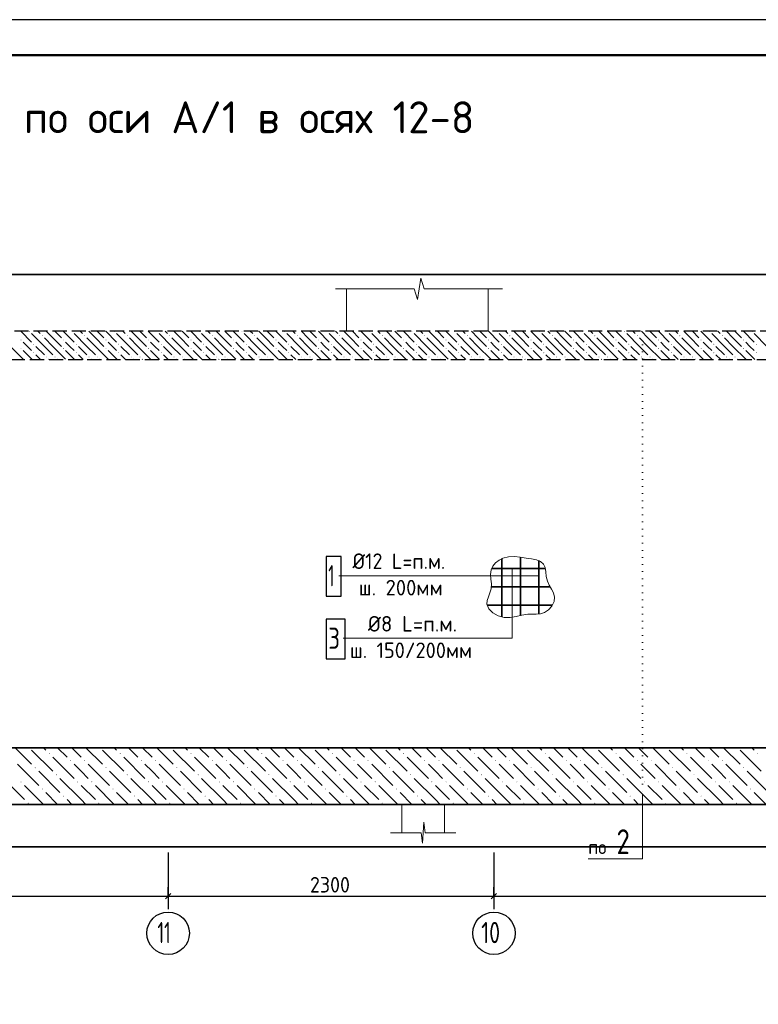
# Model space of a CAD drawing. Header units: millimetres. Extents: x 0 to 42000, y 0 to 29700.
# Tile 3 of 9: x 10533 to 20960, y 15797 to 29700. Entities that reach past the tile are written whole.
import ezdxf

# ---------------------------------------------------------------- set-up
doc = ezdxf.new("R2010")
doc.units = ezdxf.units.MM
for name, pattern in [('______2', [270, 200, -70]), ('______5', [1100, 800, -100, 100, -100]), ('______9', [100, 0, -100])]:
    doc.linetypes.add(name, pattern=pattern)
for name, color, linetype, lineweight in [('Standard', 7, 'Continuous', 25), ('ЖБ Перекрытие верхний уровень', 7, '______2', 25), ('ЖБ Плита Фундамента верхний уровень', 7, 'Continuous', 35), ('Заголовок чертежа', 7, 'Continuous', 25), ('Позиционная метка номер позиции', 7, 'Continuous', 13), ('Сечения символ', 7, 'Continuous', 25)]:
    doc.layers.add(name, color=color, linetype=linetype, lineweight=lineweight)
doc.layers.add('Оси', color=7, linetype='______5')
doc.styles.add('ISOCPEUR', font='txt')

msp = doc.modelspace()

# ---------------------------------------------------------------- hatches: boundary and pattern name
at = {"layer": 'ЖБ Перекрытие верхний уровень', "linetype": 'Continuous', "lineweight": 18, "transparency": 33554687}
for points in [[(10545, 25177), (10552, 25184), (10558, 25177), (10552, 25171)], [(10665, 25297), (10668, 25300), (10675, 25300), (10678, 25297), (10672, 25291)], [(10845, 25237), (10852, 25244), (10858, 25237), (10852, 25231)], [(11145, 25177), (11152, 25184), (11158, 25177), (11152, 25171)], [(11265, 25297), (11268, 25300), (11275, 25300), (11278, 25297), (11272, 25291)], [(11445, 25237), (11452, 25244), (11458, 25237), (11452, 25231)], [(11745, 25177), (11752, 25184), (11758, 25177), (11752, 25171)], [(11865, 25297), (11868, 25300), (11875, 25300), (11878, 25297), (11872, 25291)], [(12045, 25237), (12052, 25244), (12058, 25237), (12052, 25231)], [(12345, 25177), (12352, 25184), (12358, 25177), (12352, 25171)], [(12465, 25297), (12468, 25300), (12475, 25300), (12478, 25297), (12472, 25291)], [(12645, 25237), (12652, 25244), (12658, 25237), (12652, 25231)], [(12945, 25177), (12952, 25184), (12958, 25177), (12952, 25171)], [(13065, 25297), (13068, 25300), (13075, 25300), (13078, 25297), (13072, 25291)], [(13245, 25237), (13252, 25244), (13258, 25237), (13252, 25231)], [(13545, 25177), (13552, 25184), (13558, 25177), (13552, 25171)], [(13665, 25297), (13668, 25300), (13675, 25300), (13678, 25297), (13672, 25291)], [(13845, 25237), (13852, 25244), (13858, 25237), (13852, 25231)], [(14145, 25177), (14152, 25184), (14158, 25177), (14152, 25171)], [(14265, 25297), (14268, 25300), (14275, 25300), (14278, 25297), (14272, 25291)], [(14445, 25237), (14452, 25244), (14458, 25237), (14452, 25231)], [(14745, 25177), (14752, 25184), (14758, 25177), (14752, 25171)], [(14865, 25297), (14868, 25300), (14875, 25300), (14878, 25297), (14872, 25291)], [(15045, 25237), (15052, 25244), (15058, 25237), (15052, 25231)], [(15345, 25177), (15352, 25184), (15358, 25177), (15352, 25171)], [(15465, 25297), (15468, 25300), (15475, 25300), (15478, 25297), (15472, 25291)], [(15645, 25237), (15652, 25244), (15658, 25237), (15652, 25231)], [(15945, 25177), (15952, 25184), (15958, 25177), (15952, 25171)], [(16065, 25297), (16068, 25300), (16075, 25300), (16078, 25297), (16072, 25291)], [(16245, 25237), (16252, 25244), (16258, 25237), (16252, 25231)], [(16545, 25177), (16552, 25184), (16558, 25177), (16552, 25171)], [(16665, 25297), (16668, 25300), (16675, 25300), (16678, 25297), (16672, 25291)], [(16845, 25237), (16852, 25244), (16858, 25237), (16852, 25231)], [(17145, 25177), (17152, 25184), (17158, 25177), (17152, 25171)], [(17265, 25297), (17268, 25300), (17275, 25300), (17278, 25297), (17272, 25291)], [(17445, 25237), (17452, 25244), (17458, 25237), (17452, 25231)], [(17745, 25177), (17752, 25184), (17758, 25177), (17752, 25171)], [(17865, 25297), (17868, 25300), (17875, 25300), (17878, 25297), (17872, 25291)], [(18045, 25237), (18052, 25244), (18058, 25237), (18052, 25231)], [(18345, 25177), (18352, 25184), (18358, 25177), (18352, 25171)], [(18465, 25297), (18468, 25300), (18475, 25300), (18478, 25297), (18472, 25291)], [(18645, 25237), (18652, 25244), (18658, 25237), (18652, 25231)], [(18945, 25177), (18952, 25184), (18958, 25177), (18952, 25171)], [(19065, 25297), (19068, 25300), (19075, 25300), (19078, 25297), (19072, 25291)], [(19245, 25237), (19252, 25244), (19258, 25237), (19252, 25231)], [(19545, 25177), (19552, 25184), (19558, 25177), (19552, 25171)], [(19665, 25297), (19668, 25300), (19675, 25300), (19678, 25297), (19672, 25291)], [(19845, 25237), (19852, 25244), (19858, 25237), (19852, 25231)], [(20145, 25177), (20152, 25184), (20158, 25177), (20152, 25171)], [(20265, 25297), (20268, 25300), (20275, 25300), (20278, 25297), (20272, 25291)], [(20445, 25237), (20452, 25244), (20458, 25237), (20452, 25231)], [(20745, 25177), (20752, 25184), (20758, 25177), (20752, 25171)], [(20865, 25297), (20868, 25300), (20875, 25300), (20878, 25297), (20872, 25291)], [(10545, 25057), (10552, 25064), (10558, 25057), (10552, 25051)], [(10725, 25117), (10732, 25124), (10738, 25117), (10732, 25111)], [(11145, 25057), (11152, 25064), (11158, 25057), (11152, 25051)], [(11325, 25117), (11332, 25124), (11338, 25117), (11332, 25111)], [(11745, 25057), (11752, 25064), (11758, 25057), (11752, 25051)], [(11925, 25117), (11932, 25124), (11938, 25117), (11932, 25111)], [(12345, 25057), (12352, 25064), (12358, 25057), (12352, 25051)], [(12525, 25117), (12532, 25124), (12538, 25117), (12532, 25111)], [(12945, 25057), (12952, 25064), (12958, 25057), (12952, 25051)], [(13125, 25117), (13132, 25124), (13138, 25117), (13132, 25111)], [(13545, 25057), (13552, 25064), (13558, 25057), (13552, 25051)], [(13725, 25117), (13732, 25124), (13738, 25117), (13732, 25111)], [(14145, 25057), (14152, 25064), (14158, 25057), (14152, 25051)], [(14325, 25117), (14332, 25124), (14338, 25117), (14332, 25111)], [(14745, 25057), (14752, 25064), (14758, 25057), (14752, 25051)], [(14925, 25117), (14932, 25124), (14938, 25117), (14932, 25111)], [(15345, 25057), (15352, 25064), (15358, 25057), (15352, 25051)], [(15525, 25117), (15532, 25124), (15538, 25117), (15532, 25111)], [(15945, 25057), (15952, 25064), (15958, 25057), (15952, 25051)], [(16125, 25117), (16132, 25124), (16138, 25117), (16132, 25111)], [(16545, 25057), (16552, 25064), (16558, 25057), (16552, 25051)], [(16725, 25117), (16732, 25124), (16738, 25117), (16732, 25111)], [(17145, 25057), (17152, 25064), (17158, 25057), (17152, 25051)], [(17325, 25117), (17332, 25124), (17338, 25117), (17332, 25111)], [(17745, 25057), (17752, 25064), (17758, 25057), (17752, 25051)], [(17925, 25117), (17932, 25124), (17938, 25117), (17932, 25111)], [(18345, 25057), (18352, 25064), (18358, 25057), (18352, 25051)], [(18525, 25117), (18532, 25124), (18538, 25117), (18532, 25111)], [(18945, 25057), (18952, 25064), (18958, 25057), (18952, 25051)], [(19125, 25117), (19132, 25124), (19138, 25117), (19132, 25111)], [(19545, 25057), (19552, 25064), (19558, 25057), (19552, 25051)], [(19725, 25117), (19732, 25124), (19738, 25117), (19732, 25111)], [(20145, 25057), (20152, 25064), (20158, 25057), (20152, 25051)], [(20325, 25117), (20332, 25124), (20338, 25117), (20332, 25111)], [(20745, 25057), (20752, 25064), (20758, 25057), (20752, 25051)], [(20925, 25117), (20932, 25124), (20938, 25117), (20932, 25111)], [(10725, 24997), (10732, 25004), (10738, 24997), (10732, 24991)], [(10905, 24937), (10912, 24944), (10918, 24937), (10912, 24931)], [(11025, 24937), (11032, 24944), (11038, 24937), (11032, 24931)], [(11325, 24997), (11332, 25004), (11338, 24997), (11332, 24991)], [(11505, 24937), (11512, 24944), (11518, 24937), (11512, 24931)], [(11625, 24937), (11632, 24944), (11638, 24937), (11632, 24931)], [(11925, 24997), (11932, 25004), (11938, 24997), (11932, 24991)], [(12105, 24937), (12112, 24944), (12118, 24937), (12112, 24931)], [(12225, 24937), (12232, 24944), (12238, 24937), (12232, 24931)], [(12525, 24997), (12532, 25004), (12538, 24997), (12532, 24991)], [(12705, 24937), (12712, 24944), (12718, 24937), (12712, 24931)], [(12825, 24937), (12832, 24944), (12838, 24937), (12832, 24931)], [(13125, 24997), (13132, 25004), (13138, 24997), (13132, 24991)], [(13305, 24937), (13312, 24944), (13318, 24937), (13312, 24931)], [(13425, 24937), (13432, 24944), (13438, 24937), (13432, 24931)], [(13725, 24997), (13732, 25004), (13738, 24997), (13732, 24991)], [(13905, 24937), (13912, 24944), (13918, 24937), (13912, 24931)], [(14025, 24937), (14032, 24944), (14038, 24937), (14032, 24931)], [(14325, 24997), (14332, 25004), (14338, 24997), (14332, 24991)], [(14505, 24937), (14512, 24944), (14518, 24937), (14512, 24931)], [(14625, 24937), (14632, 24944), (14638, 24937), (14632, 24931)], [(14925, 24997), (14932, 25004), (14938, 24997), (14932, 24991)], [(15105, 24937), (15112, 24944), (15118, 24937), (15112, 24931)], [(15225, 24937), (15232, 24944), (15238, 24937), (15232, 24931)], [(15525, 24997), (15532, 25004), (15538, 24997), (15532, 24991)], [(15705, 24937), (15712, 24944), (15718, 24937), (15712, 24931)], [(15825, 24937), (15832, 24944), (15838, 24937), (15832, 24931)], [(16125, 24997), (16132, 25004), (16138, 24997), (16132, 24991)], [(16305, 24937), (16312, 24944), (16318, 24937), (16312, 24931)], [(16425, 24937), (16432, 24944), (16438, 24937), (16432, 24931)], [(16725, 24997), (16732, 25004), (16738, 24997), (16732, 24991)], [(16905, 24937), (16912, 24944), (16918, 24937), (16912, 24931)], [(17025, 24937), (17032, 24944), (17038, 24937), (17032, 24931)], [(17325, 24997), (17332, 25004), (17338, 24997), (17332, 24991)], [(17505, 24937), (17512, 24944), (17518, 24937), (17512, 24931)], [(17625, 24937), (17632, 24944), (17638, 24937), (17632, 24931)], [(17925, 24997), (17932, 25004), (17938, 24997), (17932, 24991)], [(18105, 24937), (18112, 24944), (18118, 24937), (18112, 24931)], [(18225, 24937), (18232, 24944), (18238, 24937), (18232, 24931)], [(18525, 24997), (18532, 25004), (18538, 24997), (18532, 24991)], [(18705, 24937), (18712, 24944), (18718, 24937), (18712, 24931)], [(18825, 24937), (18832, 24944), (18838, 24937), (18832, 24931)], [(19125, 24997), (19132, 25004), (19138, 24997), (19132, 24991)], [(19305, 24937), (19312, 24944), (19318, 24937), (19312, 24931)], [(19425, 24937), (19432, 24944), (19438, 24937), (19432, 24931)], [(19725, 24997), (19732, 25004), (19738, 24997), (19732, 24991)], [(19905, 24937), (19912, 24944), (19918, 24937), (19912, 24931)], [(20025, 24937), (20032, 24944), (20038, 24937), (20032, 24931)], [(20325, 24997), (20332, 25004), (20338, 24997), (20332, 24991)], [(20505, 24937), (20512, 24944), (20518, 24937), (20512, 24931)], [(20625, 24937), (20632, 24944), (20638, 24937), (20632, 24931)], [(20925, 24997), (20932, 25004), (20938, 24997), (20932, 24991)]]:
    msp.add_hatch(color=7, dxfattribs=at).paths.add_polyline_path(points, flags=16)
at = {"layer": 'ЖБ Плита Фундамента верхний уровень', "linetype": 'Continuous', "lineweight": 18, "transparency": 33554687}
for points in [[(10945, 19337), (10952, 19344), (10958, 19337), (10952, 19331)], [(11945, 19337), (11952, 19344), (11958, 19337), (11952, 19331)], [(12945, 19337), (12952, 19344), (12958, 19337), (12952, 19331)], [(13945, 19337), (13952, 19344), (13958, 19337), (13952, 19331)], [(14945, 19337), (14952, 19344), (14958, 19337), (14952, 19331)], [(15945, 19337), (15952, 19344), (15958, 19337), (15952, 19331)], [(16945, 19337), (16952, 19344), (16958, 19337), (16952, 19331)], [(17945, 19337), (17952, 19344), (17958, 19337), (17952, 19331)], [(18945, 19337), (18952, 19344), (18958, 19337), (18952, 19331)], [(19945, 19337), (19952, 19344), (19958, 19337), (19952, 19331)], [(20945, 19337), (20952, 19344), (20958, 19337), (20952, 19331)], [(11245, 19237), (11252, 19244), (11258, 19237), (11252, 19231)], [(11445, 19237), (11452, 19244), (11458, 19237), (11452, 19231)], [(12245, 19237), (12252, 19244), (12258, 19237), (12252, 19231)], [(12445, 19237), (12452, 19244), (12458, 19237), (12452, 19231)], [(13245, 19237), (13252, 19244), (13258, 19237), (13252, 19231)], [(13445, 19237), (13452, 19244), (13458, 19237), (13452, 19231)], [(14245, 19237), (14252, 19244), (14258, 19237), (14252, 19231)], [(14445, 19237), (14452, 19244), (14458, 19237), (14452, 19231)], [(15245, 19237), (15252, 19244), (15258, 19237), (15252, 19231)], [(15445, 19237), (15452, 19244), (15458, 19237), (15452, 19231)], [(16245, 19237), (16252, 19244), (16258, 19237), (16252, 19231)], [(16445, 19237), (16452, 19244), (16458, 19237), (16452, 19231)], [(17245, 19237), (17252, 19244), (17258, 19237), (17252, 19231)], [(17445, 19237), (17452, 19244), (17458, 19237), (17452, 19231)], [(18245, 19237), (18252, 19244), (18258, 19237), (18252, 19231)], [(18445, 19237), (18452, 19244), (18458, 19237), (18452, 19231)], [(19245, 19237), (19252, 19244), (19258, 19237), (19252, 19231)], [(19445, 19237), (19452, 19244), (19458, 19237), (19452, 19231)], [(20245, 19237), (20252, 19244), (20258, 19237), (20252, 19231)], [(20445, 19237), (20452, 19244), (20458, 19237), (20452, 19231)], [(10745, 19137), (10752, 19144), (10758, 19137), (10752, 19131)], [(11745, 19137), (11752, 19144), (11758, 19137), (11752, 19131)], [(12745, 19137), (12752, 19144), (12758, 19137), (12752, 19131)], [(13745, 19137), (13752, 19144), (13758, 19137), (13752, 19131)], [(14745, 19137), (14752, 19144), (14758, 19137), (14752, 19131)], [(15745, 19137), (15752, 19144), (15758, 19137), (15752, 19131)], [(16745, 19137), (16752, 19144), (16758, 19137), (16752, 19131)], [(17745, 19137), (17752, 19144), (17758, 19137), (17752, 19131)], [(18745, 19137), (18752, 19144), (18758, 19137), (18752, 19131)], [(19745, 19137), (19752, 19144), (19758, 19137), (19752, 19131)], [(20745, 19137), (20752, 19144), (20758, 19137), (20752, 19131)], [(10545, 18937), (10552, 18944), (10558, 18937), (10552, 18931)], [(11045, 19037), (11052, 19044), (11058, 19037), (11052, 19031)], [(11345, 18937), (11352, 18944), (11358, 18937), (11352, 18931)], [(11545, 18937), (11552, 18944), (11558, 18937), (11552, 18931)], [(12045, 19037), (12052, 19044), (12058, 19037), (12052, 19031)], [(12345, 18937), (12352, 18944), (12358, 18937), (12352, 18931)], [(12545, 18937), (12552, 18944), (12558, 18937), (12552, 18931)], [(13045, 19037), (13052, 19044), (13058, 19037), (13052, 19031)], [(13345, 18937), (13352, 18944), (13358, 18937), (13352, 18931)], [(13545, 18937), (13552, 18944), (13558, 18937), (13552, 18931)], [(14045, 19037), (14052, 19044), (14058, 19037), (14052, 19031)], [(14345, 18937), (14352, 18944), (14358, 18937), (14352, 18931)], [(14545, 18937), (14552, 18944), (14558, 18937), (14552, 18931)], [(15045, 19037), (15052, 19044), (15058, 19037), (15052, 19031)], [(15345, 18937), (15352, 18944), (15358, 18937), (15352, 18931)], [(15545, 18937), (15552, 18944), (15558, 18937), (15552, 18931)], [(16045, 19037), (16052, 19044), (16058, 19037), (16052, 19031)], [(16345, 18937), (16352, 18944), (16358, 18937), (16352, 18931)], [(16545, 18937), (16552, 18944), (16558, 18937), (16552, 18931)], [(17045, 19037), (17052, 19044), (17058, 19037), (17052, 19031)], [(17345, 18937), (17352, 18944), (17358, 18937), (17352, 18931)], [(17545, 18937), (17552, 18944), (17558, 18937), (17552, 18931)], [(18045, 19037), (18052, 19044), (18058, 19037), (18052, 19031)], [(18345, 18937), (18352, 18944), (18358, 18937), (18352, 18931)], [(18545, 18937), (18552, 18944), (18558, 18937), (18552, 18931)], [(19045, 19037), (19052, 19044), (19058, 19037), (19052, 19031)], [(19345, 18937), (19352, 18944), (19358, 18937), (19352, 18931)], [(19545, 18937), (19552, 18944), (19558, 18937), (19552, 18931)], [(20045, 19037), (20052, 19044), (20058, 19037), (20052, 19031)], [(20345, 18937), (20352, 18944), (20358, 18937), (20352, 18931)], [(20545, 18937), (20552, 18944), (20558, 18937), (20552, 18931)], [(10845, 18837), (10852, 18844), (10858, 18837), (10852, 18831)], [(11845, 18837), (11852, 18844), (11858, 18837), (11852, 18831)], [(12845, 18837), (12852, 18844), (12858, 18837), (12852, 18831)], [(13845, 18837), (13852, 18844), (13858, 18837), (13852, 18831)], [(14845, 18837), (14852, 18844), (14858, 18837), (14852, 18831)], [(15845, 18837), (15852, 18844), (15858, 18837), (15852, 18831)], [(16845, 18837), (16852, 18844), (16858, 18837), (16852, 18831)], [(17845, 18837), (17852, 18844), (17858, 18837), (17852, 18831)], [(18845, 18837), (18852, 18844), (18858, 18837), (18852, 18831)], [(19845, 18837), (19852, 18844), (19858, 18837), (19852, 18831)], [(20845, 18837), (20852, 18844), (20858, 18837), (20852, 18831)], [(10645, 18637), (10652, 18644), (10658, 18637), (10652, 18631)], [(11145, 18737), (11152, 18744), (11158, 18737), (11152, 18731)], [(11645, 18637), (11652, 18644), (11658, 18637), (11652, 18631)], [(12145, 18737), (12152, 18744), (12158, 18737), (12152, 18731)], [(12645, 18637), (12652, 18644), (12658, 18637), (12652, 18631)], [(13145, 18737), (13152, 18744), (13158, 18737), (13152, 18731)], [(13645, 18637), (13652, 18644), (13658, 18637), (13652, 18631)], [(14145, 18737), (14152, 18744), (14158, 18737), (14152, 18731)], [(14645, 18637), (14652, 18644), (14658, 18637), (14652, 18631)], [(15145, 18737), (15152, 18744), (15158, 18737), (15152, 18731)], [(15645, 18637), (15652, 18644), (15658, 18637), (15652, 18631)], [(16145, 18737), (16152, 18744), (16158, 18737), (16152, 18731)], [(16645, 18637), (16652, 18644), (16658, 18637), (16652, 18631)], [(17145, 18737), (17152, 18744), (17158, 18737), (17152, 18731)], [(17645, 18637), (17652, 18644), (17658, 18637), (17652, 18631)], [(18145, 18737), (18152, 18744), (18158, 18737), (18152, 18731)], [(18645, 18637), (18652, 18644), (18658, 18637), (18652, 18631)], [(19145, 18737), (19152, 18744), (19158, 18737), (19152, 18731)], [(19645, 18637), (19652, 18644), (19658, 18637), (19652, 18631)], [(20145, 18737), (20152, 18744), (20158, 18737), (20152, 18731)], [(20645, 18637), (20652, 18644), (20658, 18637), (20652, 18631)]]:
    msp.add_hatch(color=7, dxfattribs=at).paths.add_polyline_path(points, flags=16)

# ---------------------------------------------------------------- linework, layer by layer
at = {"layer": 'Standard', "color": 7, "linetype": 'Continuous', "lineweight": 13, "transparency": 33554687}
for p, q in [((16147, 25750), (16194, 26050)), ((16194, 26050), (16241, 25900)), ((14990, 25900), (16100, 25900)), ((16100, 25900), (16147, 25750)), ((16241, 25900), (17350, 25900)), ((17350, 25900), (17350, 25900)), ((16221, 18070), (16239, 18370)), ((16239, 18370), (16257, 18220)), ((15770, 18220), (16202, 18220)), ((16202, 18220), (16221, 18070)), ((16257, 18220), (16690, 18220)), ((16690, 18220), (16690, 18220))]:
    msp.add_line(p, q, dxfattribs=at)
at = {"layer": 'Standard', "color": 7, "linetype": 'Continuous', "lineweight": 18, "transparency": 33554687}
for p, q in [((15148, 25300), (15148, 25900)), ((17148, 25900), (17148, 25300)), ((15928, 18620), (15928, 18220)), ((16528, 18220), (16528, 18620))]:
    msp.add_line(p, q, dxfattribs=at)
at = {"layer": 'Standard', "color": 7, "linetype": 'Continuous', "lineweight": -3, "transparency": 33554687}
for p, q in [((12628, 17325), (12628, 17450)), ((17228, 17325), (17228, 17450)), ((6628, 17325), (12628, 17325)), ((12628, 17325), (12628, 17200)), ((12628, 17325), (12628, 17200)), ((12628, 17325), (17228, 17325)), ((17228, 17325), (17228, 17200)), ((17228, 17325), (17228, 17200)), ((17228, 17325), (26028, 17325))]:
    msp.add_line(p, q, dxfattribs=at)
at = {"layer": 'Standard', "color": 7, "linetype": 'Continuous', "lineweight": 25, "transparency": 33554687}
for p, q in [((12591, 17287), (12666, 17362)), ((17191, 17287), (17266, 17362))]:
    msp.add_line(p, q, dxfattribs=at)
msp.add_lwpolyline([(0, 0), (42000, 0), (42000, 29700), (0, 29700), (0, 0)], close=True, dxfattribs=at)
at = {"layer": 'Standard', "color": 7, "linetype": 'Continuous', "lineweight": 50, "transparency": 33554687}
msp.add_lwpolyline([(2000, 29200), (41500, 29200), (41500, 500), (2000, 500), (2000, 29200)], close=True, dxfattribs=at)
at = {"layer": 'Standard', "color": 7, "linetype": 'Continuous', "lineweight": 13, "transparency": 33554687}
msp.add_lwpolyline([(41500, 29200), (2000, 29200), (2000, 6000), (41500, 6000), (41500, 29200)], dxfattribs=at)
at = {"layer": 'Standard', "color": 254, "linetype": 'Continuous', "lineweight": 35, "true_color": 0xc4c4ff, "transparency": 33554687}
msp.add_lwpolyline([(4228, 18020), (29168, 18020), (29168, 26100), (4228, 26100), (4228, 18020)], dxfattribs=at)
at = {"layer": 'ЖБ Перекрытие верхний уровень', "color": 7, "linetype": '______2', "lineweight": 25, "transparency": 33554687}
for p, q in [((27668, 25300), (6628, 25300)), ((6628, 24900), (27668, 24900))]:
    msp.add_line(p, q, dxfattribs=at)
at = {"layer": 'ЖБ Перекрытие верхний уровень', "color": 9, "linetype": 'Continuous', "lineweight": 18, "true_color": 0xc7c7c7, "transparency": 33554687}
for p, q in [((10549, 25300), (10702, 25147)), ((10882, 25087), (10702, 25267)), ((10789, 25300), (10822, 25267)), ((10882, 25207), (11002, 25087)), ((11002, 25207), (10909, 25300)), ((11002, 25207), (11122, 25087)), ((11029, 25300), (11122, 25207)), ((11149, 25300), (11302, 25147)), ((11482, 25087), (11302, 25267)), ((11389, 25300), (11422, 25267)), ((11482, 25207), (11602, 25087)), ((11602, 25207), (11509, 25300)), ((11602, 25207), (11722, 25087)), ((11629, 25300), (11722, 25207)), ((11749, 25300), (11902, 25147)), ((12082, 25087), (11902, 25267)), ((11989, 25300), (12022, 25267)), ((12082, 25207), (12202, 25087)), ((12202, 25207), (12109, 25300)), ((12202, 25207), (12322, 25087)), ((12229, 25300), (12322, 25207)), ((12349, 25300), (12502, 25147)), ((12682, 25087), (12502, 25267)), ((12589, 25300), (12622, 25267)), ((12682, 25207), (12802, 25087)), ((12802, 25207), (12709, 25300)), ((12802, 25207), (12922, 25087)), ((12829, 25300), (12922, 25207)), ((12949, 25300), (13102, 25147)), ((13282, 25087), (13102, 25267)), ((13189, 25300), (13222, 25267)), ((13282, 25207), (13402, 25087)), ((13402, 25207), (13309, 25300)), ((13402, 25207), (13522, 25087)), ((13429, 25300), (13522, 25207)), ((13549, 25300), (13702, 25147)), ((13882, 25087), (13702, 25267)), ((13789, 25300), (13822, 25267)), ((13882, 25207), (14002, 25087)), ((14002, 25207), (13909, 25300)), ((14002, 25207), (14122, 25087)), ((14029, 25300), (14122, 25207)), ((14149, 25300), (14302, 25147)), ((14482, 25087), (14302, 25267)), ((14389, 25300), (14422, 25267)), ((14482, 25207), (14602, 25087)), ((14602, 25207), (14509, 25300)), ((14602, 25207), (14722, 25087)), ((14629, 25300), (14722, 25207)), ((14749, 25300), (14902, 25147)), ((15082, 25087), (14902, 25267)), ((14989, 25300), (15022, 25267)), ((15082, 25207), (15202, 25087)), ((15202, 25207), (15109, 25300)), ((15202, 25207), (15322, 25087)), ((15229, 25300), (15322, 25207)), ((15349, 25300), (15502, 25147)), ((15682, 25087), (15502, 25267)), ((15589, 25300), (15622, 25267)), ((15682, 25207), (15802, 25087)), ((15802, 25207), (15709, 25300)), ((15802, 25207), (15922, 25087)), ((15829, 25300), (15922, 25207)), ((15949, 25300), (16102, 25147)), ((16282, 25087), (16102, 25267)), ((16189, 25300), (16222, 25267)), ((16282, 25207), (16402, 25087)), ((16402, 25207), (16309, 25300)), ((16402, 25207), (16522, 25087)), ((16429, 25300), (16522, 25207)), ((16549, 25300), (16702, 25147)), ((16882, 25087), (16702, 25267)), ((16789, 25300), (16822, 25267)), ((16882, 25207), (17002, 25087)), ((17002, 25207), (16909, 25300)), ((17002, 25207), (17122, 25087)), ((17029, 25300), (17122, 25207)), ((17149, 25300), (17302, 25147)), ((17482, 25087), (17302, 25267)), ((17389, 25300), (17422, 25267)), ((17482, 25207), (17602, 25087)), ((17602, 25207), (17509, 25300)), ((17602, 25207), (17722, 25087)), ((17629, 25300), (17722, 25207)), ((17749, 25300), (17902, 25147)), ((18082, 25087), (17902, 25267)), ((17989, 25300), (18022, 25267)), ((18082, 25207), (18202, 25087)), ((18202, 25207), (18109, 25300)), ((18202, 25207), (18322, 25087)), ((18229, 25300), (18322, 25207)), ((18349, 25300), (18502, 25147)), ((18682, 25087), (18502, 25267)), ((18589, 25300), (18622, 25267)), ((18682, 25207), (18802, 25087)), ((18802, 25207), (18709, 25300)), ((18802, 25207), (18922, 25087)), ((18829, 25300), (18922, 25207)), ((18949, 25300), (19102, 25147)), ((19282, 25087), (19102, 25267)), ((19189, 25300), (19222, 25267)), ((19282, 25207), (19402, 25087)), ((19402, 25207), (19309, 25300)), ((19402, 25207), (19522, 25087)), ((19429, 25300), (19522, 25207)), ((19549, 25300), (19702, 25147)), ((19882, 25087), (19702, 25267)), ((19789, 25300), (19822, 25267)), ((19882, 25207), (20002, 25087)), ((20002, 25207), (19909, 25300)), ((20002, 25207), (20122, 25087)), ((20029, 25300), (20122, 25207)), ((20149, 25300), (20302, 25147)), ((20482, 25087), (20302, 25267)), ((20389, 25300), (20422, 25267)), ((20482, 25207), (20602, 25087)), ((20602, 25207), (20509, 25300)), ((20602, 25207), (20722, 25087)), ((20629, 25300), (20722, 25207)), ((20749, 25300), (20902, 25147)), ((21082, 25087), (20902, 25267)), ((10402, 25087), (10582, 24907)), ((10642, 25087), (10582, 25147)), ((10582, 25027), (10709, 24900)), ((10702, 25027), (10642, 25087)), ((10762, 25087), (10882, 24967)), ((10882, 25087), (11002, 24967)), ((11002, 25087), (11182, 24907)), ((11242, 25087), (11182, 25147)), ((11182, 25027), (11309, 24900)), ((11302, 25027), (11242, 25087)), ((11362, 25087), (11482, 24967)), ((11482, 25087), (11602, 24967)), ((11602, 25087), (11782, 24907)), ((11842, 25087), (11782, 25147)), ((11782, 25027), (11909, 24900)), ((11902, 25027), (11842, 25087)), ((11962, 25087), (12082, 24967)), ((12082, 25087), (12202, 24967)), ((12202, 25087), (12382, 24907)), ((12442, 25087), (12382, 25147)), ((12382, 25027), (12509, 24900)), ((12502, 25027), (12442, 25087)), ((12562, 25087), (12682, 24967)), ((12682, 25087), (12802, 24967)), ((12802, 25087), (12982, 24907)), ((13042, 25087), (12982, 25147)), ((12982, 25027), (13109, 24900)), ((13102, 25027), (13042, 25087)), ((13162, 25087), (13282, 24967)), ((13282, 25087), (13402, 24967)), ((13402, 25087), (13582, 24907)), ((13642, 25087), (13582, 25147)), ((13582, 25027), (13709, 24900)), ((13702, 25027), (13642, 25087)), ((13762, 25087), (13882, 24967)), ((13882, 25087), (14002, 24967)), ((14002, 25087), (14182, 24907)), ((14242, 25087), (14182, 25147)), ((14182, 25027), (14309, 24900)), ((14302, 25027), (14242, 25087)), ((14362, 25087), (14482, 24967)), ((14482, 25087), (14602, 24967)), ((14602, 25087), (14782, 24907)), ((14842, 25087), (14782, 25147)), ((14782, 25027), (14909, 24900)), ((14902, 25027), (14842, 25087)), ((14962, 25087), (15082, 24967)), ((15082, 25087), (15202, 24967)), ((15202, 25087), (15382, 24907)), ((15442, 25087), (15382, 25147)), ((15382, 25027), (15509, 24900)), ((15502, 25027), (15442, 25087)), ((15562, 25087), (15682, 24967)), ((15682, 25087), (15802, 24967)), ((15802, 25087), (15982, 24907)), ((16042, 25087), (15982, 25147)), ((15982, 25027), (16109, 24900)), ((16102, 25027), (16042, 25087)), ((16162, 25087), (16282, 24967)), ((16282, 25087), (16402, 24967)), ((16402, 25087), (16582, 24907)), ((16642, 25087), (16582, 25147)), ((16582, 25027), (16709, 24900)), ((16702, 25027), (16642, 25087)), ((16762, 25087), (16882, 24967)), ((16882, 25087), (17002, 24967)), ((17002, 25087), (17182, 24907)), ((17242, 25087), (17182, 25147)), ((17182, 25027), (17309, 24900)), ((17302, 25027), (17242, 25087)), ((17362, 25087), (17482, 24967)), ((17482, 25087), (17602, 24967)), ((17602, 25087), (17782, 24907)), ((17842, 25087), (17782, 25147)), ((17782, 25027), (17909, 24900)), ((17902, 25027), (17842, 25087)), ((17962, 25087), (18082, 24967)), ((18082, 25087), (18202, 24967)), ((18202, 25087), (18382, 24907)), ((18442, 25087), (18382, 25147)), ((18382, 25027), (18509, 24900)), ((18502, 25027), (18442, 25087)), ((18562, 25087), (18682, 24967)), ((18682, 25087), (18802, 24967)), ((18802, 25087), (18982, 24907)), ((19042, 25087), (18982, 25147)), ((18982, 25027), (19109, 24900)), ((19102, 25027), (19042, 25087)), ((19162, 25087), (19282, 24967)), ((19282, 25087), (19402, 24967)), ((19402, 25087), (19582, 24907)), ((19642, 25087), (19582, 25147)), ((19582, 25027), (19709, 24900)), ((19702, 25027), (19642, 25087)), ((19762, 25087), (19882, 24967)), ((19882, 25087), (20002, 24967)), ((20002, 25087), (20182, 24907)), ((20242, 25087), (20182, 25147)), ((20182, 25027), (20309, 24900)), ((20302, 25027), (20242, 25087)), ((20362, 25087), (20482, 24967)), ((20482, 25087), (20602, 24967)), ((20602, 25087), (20782, 24907)), ((20842, 25087), (20782, 25147)), ((20782, 25027), (20909, 24900)), ((20902, 25027), (20842, 25087)), ((10762, 24967), (10829, 24900)), ((10949, 24900), (10942, 24907)), ((11062, 24907), (11069, 24900)), ((11362, 24967), (11429, 24900)), ((11549, 24900), (11542, 24907)), ((11662, 24907), (11669, 24900)), ((11962, 24967), (12029, 24900)), ((12149, 24900), (12142, 24907)), ((12262, 24907), (12269, 24900)), ((12562, 24967), (12629, 24900)), ((12749, 24900), (12742, 24907)), ((12862, 24907), (12869, 24900)), ((13162, 24967), (13229, 24900)), ((13349, 24900), (13342, 24907)), ((13462, 24907), (13469, 24900)), ((13762, 24967), (13829, 24900)), ((13949, 24900), (13942, 24907)), ((14062, 24907), (14069, 24900)), ((14362, 24967), (14429, 24900)), ((14549, 24900), (14542, 24907)), ((14662, 24907), (14669, 24900)), ((14962, 24967), (15029, 24900)), ((15149, 24900), (15142, 24907)), ((15262, 24907), (15269, 24900)), ((15562, 24967), (15629, 24900)), ((15749, 24900), (15742, 24907)), ((15862, 24907), (15869, 24900)), ((16162, 24967), (16229, 24900)), ((16349, 24900), (16342, 24907)), ((16462, 24907), (16469, 24900)), ((16762, 24967), (16829, 24900)), ((16949, 24900), (16942, 24907)), ((17062, 24907), (17069, 24900)), ((17362, 24967), (17429, 24900)), ((17549, 24900), (17542, 24907)), ((17662, 24907), (17669, 24900)), ((17962, 24967), (18029, 24900)), ((18149, 24900), (18142, 24907)), ((18262, 24907), (18269, 24900)), ((18562, 24967), (18629, 24900)), ((18749, 24900), (18742, 24907)), ((18862, 24907), (18869, 24900)), ((19162, 24967), (19229, 24900)), ((19349, 24900), (19342, 24907)), ((19462, 24907), (19469, 24900)), ((19762, 24967), (19829, 24900)), ((19949, 24900), (19942, 24907)), ((20062, 24907), (20069, 24900)), ((20362, 24967), (20429, 24900)), ((20549, 24900), (20542, 24907)), ((20662, 24907), (20669, 24900))]:
    msp.add_line(p, q, dxfattribs=at)
at = {"layer": 'ЖБ Плита Фундамента верхний уровень', "color": 7, "linetype": 'Continuous', "lineweight": 35, "transparency": 33554687}
for p, q in [((27668, 19420), (6628, 19420)), ((5628, 18620), (28968, 18620))]:
    msp.add_line(p, q, dxfattribs=at)
at = {"layer": 'ЖБ Плита Фундамента верхний уровень', "color": 252, "linetype": 'Continuous', "lineweight": 18, "true_color": 0x8f8f8f, "transparency": 33554687}
for p, q in [((10469, 19420), (10702, 19187)), ((10702, 19387), (11002, 19087)), ((10902, 19387), (10869, 19420)), ((11069, 19420), (11202, 19287)), ((11269, 19420), (11402, 19287)), ((11469, 19420), (11702, 19187)), ((11702, 19387), (12002, 19087)), ((11902, 19387), (11869, 19420)), ((12069, 19420), (12202, 19287)), ((12269, 19420), (12402, 19287)), ((12469, 19420), (12702, 19187)), ((12702, 19387), (13002, 19087)), ((12902, 19387), (12869, 19420)), ((13069, 19420), (13202, 19287)), ((13269, 19420), (13402, 19287)), ((13469, 19420), (13702, 19187)), ((13702, 19387), (14002, 19087)), ((13902, 19387), (13869, 19420)), ((14069, 19420), (14202, 19287)), ((14269, 19420), (14402, 19287)), ((14469, 19420), (14702, 19187)), ((14702, 19387), (15002, 19087)), ((14902, 19387), (14869, 19420)), ((15069, 19420), (15202, 19287)), ((15269, 19420), (15402, 19287)), ((15469, 19420), (15702, 19187)), ((15702, 19387), (16002, 19087)), ((15902, 19387), (15869, 19420)), ((16069, 19420), (16202, 19287)), ((16269, 19420), (16402, 19287)), ((16469, 19420), (16702, 19187)), ((16702, 19387), (17002, 19087)), ((16902, 19387), (16869, 19420)), ((17069, 19420), (17202, 19287)), ((17269, 19420), (17402, 19287)), ((17469, 19420), (17702, 19187)), ((17702, 19387), (18002, 19087)), ((17902, 19387), (17869, 19420)), ((18069, 19420), (18202, 19287)), ((18269, 19420), (18402, 19287)), ((18469, 19420), (18702, 19187)), ((18702, 19387), (19002, 19087)), ((18902, 19387), (18869, 19420)), ((19069, 19420), (19202, 19287)), ((19269, 19420), (19402, 19287)), ((19469, 19420), (19702, 19187)), ((19702, 19387), (20002, 19087)), ((19902, 19387), (19869, 19420)), ((20069, 19420), (20202, 19287)), ((20269, 19420), (20402, 19287)), ((20469, 19420), (20702, 19187)), ((20702, 19387), (21002, 19087)), ((20902, 19387), (20869, 19420)), ((10502, 19187), (10802, 18887)), ((11002, 19287), (11302, 18987)), ((11402, 19087), (11302, 19187)), ((11502, 19187), (11802, 18887)), ((12002, 19287), (12302, 18987)), ((12402, 19087), (12302, 19187)), ((12502, 19187), (12802, 18887)), ((13002, 19287), (13302, 18987)), ((13402, 19087), (13302, 19187)), ((13502, 19187), (13802, 18887)), ((14002, 19287), (14302, 18987)), ((14402, 19087), (14302, 19187)), ((14502, 19187), (14802, 18887)), ((15002, 19287), (15302, 18987)), ((15402, 19087), (15302, 19187)), ((15502, 19187), (15802, 18887)), ((16002, 19287), (16302, 18987)), ((16402, 19087), (16302, 19187)), ((16502, 19187), (16802, 18887)), ((17002, 19287), (17302, 18987)), ((17402, 19087), (17302, 19187)), ((17502, 19187), (17802, 18887)), ((18002, 19287), (18302, 18987)), ((18402, 19087), (18302, 19187)), ((18502, 19187), (18802, 18887)), ((19002, 19287), (19302, 18987)), ((19402, 19087), (19302, 19187)), ((19502, 19187), (19802, 18887)), ((20002, 19287), (20302, 18987)), ((20402, 19087), (20302, 19187)), ((20502, 19187), (20802, 18887)), ((10802, 19087), (11102, 18787)), ((11502, 18987), (11402, 19087)), ((11802, 19087), (12102, 18787)), ((12502, 18987), (12402, 19087)), ((12802, 19087), (13102, 18787)), ((13502, 18987), (13402, 19087)), ((13802, 19087), (14102, 18787)), ((14502, 18987), (14402, 19087)), ((14802, 19087), (15102, 18787)), ((15502, 18987), (15402, 19087)), ((15802, 19087), (16102, 18787)), ((16502, 18987), (16402, 19087)), ((16802, 19087), (17102, 18787)), ((17502, 18987), (17402, 19087)), ((17802, 19087), (18102, 18787)), ((18502, 18987), (18402, 19087)), ((18802, 19087), (19102, 18787)), ((19502, 18987), (19402, 19087)), ((19802, 19087), (20102, 18787)), ((20502, 18987), (20402, 19087)), ((20802, 19087), (21102, 18787)), ((11402, 18687), (11102, 18987)), ((12402, 18687), (12102, 18987)), ((13402, 18687), (13102, 18987)), ((14402, 18687), (14102, 18987)), ((15402, 18687), (15102, 18987)), ((16402, 18687), (16102, 18987)), ((17402, 18687), (17102, 18987)), ((18402, 18687), (18102, 18987)), ((19402, 18687), (19102, 18987)), ((20402, 18687), (20102, 18987)), ((10402, 18887), (10602, 18687)), ((10602, 18887), (10869, 18620)), ((11069, 18620), (10902, 18787)), ((11402, 18887), (11602, 18687)), ((11602, 18887), (11869, 18620)), ((12069, 18620), (11902, 18787)), ((12402, 18887), (12602, 18687)), ((12602, 18887), (12869, 18620)), ((13069, 18620), (12902, 18787)), ((13402, 18887), (13602, 18687)), ((13602, 18887), (13869, 18620)), ((14069, 18620), (13902, 18787)), ((14402, 18887), (14602, 18687)), ((14602, 18887), (14869, 18620)), ((15069, 18620), (14902, 18787)), ((15402, 18887), (15602, 18687)), ((15602, 18887), (15869, 18620)), ((16069, 18620), (15902, 18787)), ((16402, 18887), (16602, 18687)), ((16602, 18887), (16869, 18620)), ((17069, 18620), (16902, 18787)), ((17402, 18887), (17602, 18687)), ((17602, 18887), (17869, 18620)), ((18069, 18620), (17902, 18787)), ((18402, 18887), (18602, 18687)), ((18602, 18887), (18869, 18620)), ((19069, 18620), (18902, 18787)), ((19402, 18887), (19602, 18687)), ((19602, 18887), (19869, 18620)), ((20069, 18620), (19902, 18787)), ((20402, 18887), (20602, 18687)), ((20602, 18887), (20869, 18620)), ((21069, 18620), (20902, 18787)), ((11202, 18687), (11269, 18620)), ((11402, 18687), (11469, 18620)), ((12202, 18687), (12269, 18620)), ((12402, 18687), (12469, 18620)), ((13202, 18687), (13269, 18620)), ((13402, 18687), (13469, 18620)), ((14202, 18687), (14269, 18620)), ((14402, 18687), (14469, 18620)), ((15202, 18687), (15269, 18620)), ((15402, 18687), (15469, 18620)), ((16202, 18687), (16269, 18620)), ((16402, 18687), (16469, 18620)), ((17202, 18687), (17269, 18620)), ((17402, 18687), (17469, 18620)), ((18202, 18687), (18269, 18620)), ((18402, 18687), (18469, 18620)), ((19202, 18687), (19269, 18620)), ((19402, 18687), (19469, 18620)), ((20202, 18687), (20269, 18620)), ((20402, 18687), (20469, 18620))]:
    msp.add_line(p, q, dxfattribs=at)
at = {"layer": 'Оси', "color": 8, "linetype": '______5', "lineweight": -3, "transparency": 33554687}
for p, q in [((12628, 17940), (12628, 17100)), ((17228, 17940), (17228, 17100))]:
    msp.add_line(p, q, dxfattribs=at)
at = {"layer": 'Оси', "color": 7, "linetype": 'Continuous', "lineweight": -3, "transparency": 33554687}
for centre in [(12628, 16800), (17228, 16800)]:
    msp.add_circle(centre, 300, dxfattribs=at)
at = {"layer": 'Позиционная метка номер позиции', "color": 7, "linetype": 'Continuous', "lineweight": 35, "transparency": 33554687}
for p, q in [((17601, 22111), (17601, 21288)), ((17340, 22090), (17340, 21267)), ((17861, 22063), (17861, 21310)), ((17197, 21953), (17952, 21953)), ((17192, 21693), (18021, 21693)), ((17130, 21432), (18051, 21432))]:
    msp.add_line(p, q, dxfattribs=at)
at = {"layer": 'Позиционная метка номер позиции', "color": 7, "linetype": 'Continuous', "lineweight": 25, "transparency": 33554687}
for points in [[(14860, 21559), (15070, 21559), (15070, 22119), (14860, 22119), (14860, 21559)], [(14860, 20676), (15130, 20676), (15130, 21236), (14860, 21236), (14860, 20676)]]:
    msp.add_lwpolyline(points, dxfattribs=at)
at = {"layer": 'Позиционная метка номер позиции', "color": 7, "linetype": '______2', "lineweight": 13, "transparency": 33554687}
msp.add_lwpolyline([(17683, 22096), (17599, 22111), (17516, 22120), (17434, 22117), (17355, 22096), (17300, 22068), (17252, 22029), (17213, 21982), (17189, 21930), (17181, 21867), (17186, 21800), (17193, 21732), (17189, 21664), (17172, 21607), (17150, 21552), (17132, 21498), (17127, 21447), (17154, 21382), (17211, 21326), (17287, 21284), (17370, 21261), (17458, 21259), (17541, 21274), (17623, 21293), (17706, 21307), (17766, 21308), (17825, 21308), (17884, 21312), (17940, 21329), (17998, 21367), (18045, 21421), (18076, 21484), (18084, 21548), (18070, 21605), (18041, 21659), (18009, 21714), (17982, 21773), (17967, 21837), (17960, 21903), (17950, 21964), (17929, 22014), (17887, 22051), (17828, 22073), (17759, 22087), (17683, 22096)], dxfattribs=at)
at = {"layer": 'Позиционная метка номер позиции', "color": 7, "linetype": 'Continuous', "lineweight": 13, "transparency": 33554687}
for points in [[(15040, 21849), (16467, 21849), (17861, 21849)], [(15100, 20966), (17483, 20966), (17483, 21953)]]:
    msp.add_lwpolyline(points, dxfattribs=at)
at = {"layer": 'Сечения символ', "color": 7, "linetype": '______9', "lineweight": 13, "transparency": 33554687}
msp.add_line((19327, 25110), (19327, 18766), dxfattribs=at)
at = {"layer": 'Сечения символ', "color": 7, "linetype": 'Continuous', "lineweight": 13, "transparency": 33554687}
msp.add_lwpolyline([(19327, 18766), (19327, 17850), (18559, 17850)], dxfattribs=at)

# ---------------------------------------------------------------- texts
at = {"layer": 'Standard', "color": 7, "linetype": 'Continuous', "lineweight": 25, "transparency": 33554687, "insert": (14631, 17375), "char_height": 220, "width": 718.09, "attachment_point": 7, "style": 'ISOCPEUR'}
msp.add_mtext('\\W0.93;2300', dxfattribs=at)
at = {"layer": 'Заголовок чертежа', "color": 7, "linetype": 'Continuous', "lineweight": 50, "transparency": 33554687, "insert": (3000, 27975), "char_height": 450, "width": 14479.21, "attachment_point": 7, "style": 'ISOCPEUR'}
msp.add_mtext('\\W0.98;Схема армирования стены по оси А/1 в осях 12-8', dxfattribs=at)
at = {"layer": 'Оси', "color": 7, "linetype": 'Continuous', "lineweight": 25, "transparency": 33554687, "char_height": 300, "attachment_point": 7, "style": 'ISOCPEUR'}
for s, insert, width in [('\\W0.75;10', (17048, 16660), 472.28), ('\\W0.62;11', (12478, 16660), 393.75)]:
    msp.add_mtext(s, dxfattribs=dict(at, insert=insert, width=width))
at = {"layer": 'Позиционная метка номер позиции', "color": 7, "linetype": 'Continuous', "lineweight": 25, "transparency": 33554687, "attachment_point": 7, "style": 'ISOCPEUR'}
for s, insert, char_height, width in [('\\W0.94;Ø12 L=п.м.', (15231, 21944), 220, 1488.69), ('\\W0.56;1', (14890, 21699), 300, 233.34), ('\\W0.96;ш. 200мм', (15319, 21570), 220, 1315.47), ('\\W0.97;Ø8 L=п.м.', (15448, 21060), 220, 1381.58), ('\\W0.78;3', (14890, 20816), 300, 326.41), ('\\W0.95;ш. 150/200мм', (15195, 20686), 220, 1885.78)]:
    msp.add_mtext(s, dxfattribs=dict(at, insert=insert, char_height=char_height, width=width))
at = {"layer": 'Сечения символ', "color": 7, "linetype": 'Continuous', "lineweight": 18, "transparency": 33554687, "attachment_point": 7, "style": 'ISOCPEUR'}
for s, insert, char_height, width in [('\\W0.78;2', (18959, 17918), 350, 380.82), ('\\W0.91;по ', (18559, 17918), 200, 490.68)]:
    msp.add_mtext(s, dxfattribs=dict(at, insert=insert, char_height=char_height, width=width))

doc.saveas('drawing.dxf')
